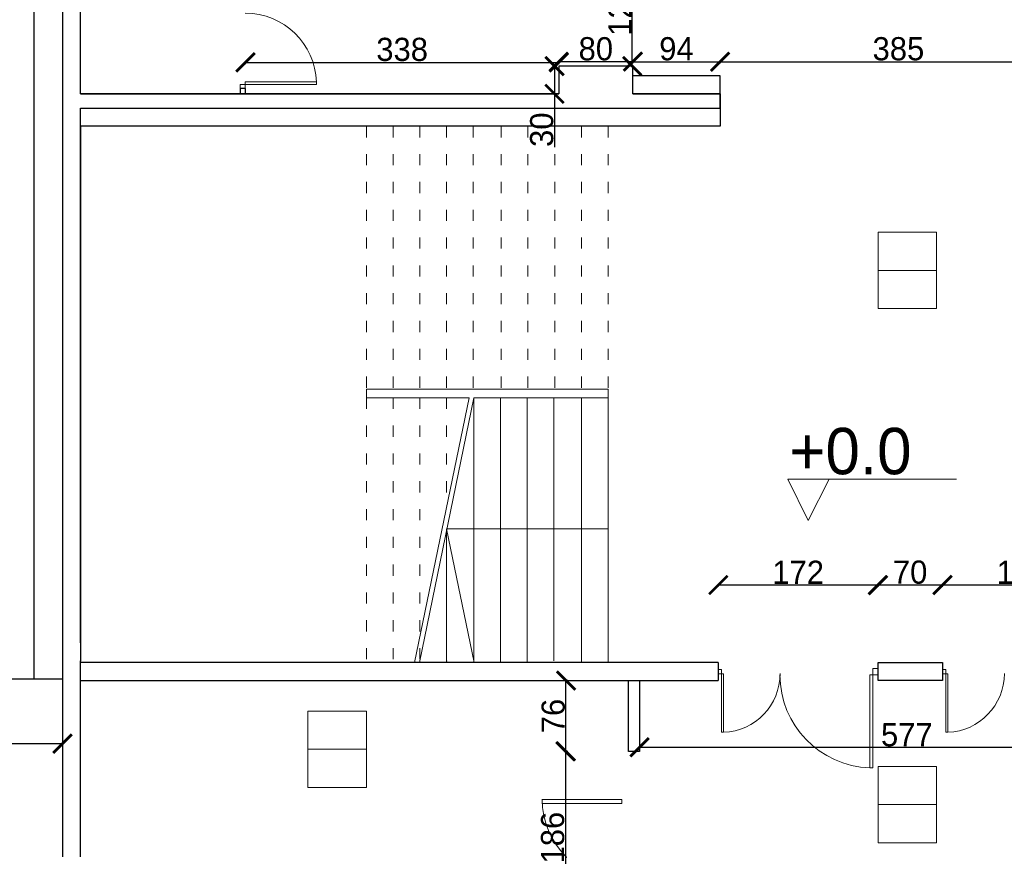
# Model space of a CAD drawing. Header units: centimetres. Extents: x -17621 to 77377, y -18613 to 66.
# Tile 8 of 173: x -13259 to -12196, y -16790 to -15895. Entities that reach past the tile are written whole.
import ezdxf

# ---------------------------------------------------------------- set-up
doc = ezdxf.new("R2010")
doc.units = ezdxf.units.CM
doc.linetypes.add('ACAD_ISO03W100', pattern=[30, 12, -18])
doc.layers.add('0-wymiarowanie rys.CAD', color=5, linetype='Continuous', lineweight=0, true_color=0x0000ff)
for name, color, linetype, lineweight in [('a_inwentaryzacja', 141, 'Continuous', 0), ('a_schody', 7, 'Continuous', 0), ('a_wymiarowanie', 211, 'Continuous', 0), ('drzwi', 2, 'Continuous', 0), ('pomieszczenia', 191, 'Continuous', 5)]:
    doc.layers.add(name, color=color, linetype=linetype, lineweight=lineweight)
for name, color, linetype in [('PDF4_A250 SCHODY', 7, 'Continuous'), ('PDF5_A710 OZNACZENIA KOMUNIKACJI', 7, 'Continuous'), ('PDF5_Text', 7, 'Continuous'), ('PDF_A050 OPIS', 7, 'Continuous'), ('PDF_A250 SCHODY', 7, 'Continuous'), ('PDF_A320 STOLARKA WEWNĘTRZNA', 7, 'Continuous')]:
    doc.layers.add(name, color=color, linetype=linetype)
doc.styles.add('PDF Century Gothic', font='GOTHIC.TTF')
doc.dimstyles.new('ISO-25', dxfattribs={"dimtxt": 25, "dimasz": 20, "dimexe": 0.6, "dimexo": 0.375, "dimtad": 1, "dimdec": 0, "dimtxsty": 'PDF Century Gothic', "dimblk": 'ARCHTICK', "dimcen": 2.5, "dimadec": 1, "dimazin": 0, "dimtfac": 1, "dimtdec": 0, "dimtmove": 0, "dimatfit": 3, "dimldrblk": 'ARCHTICK', "dimfxl": 2, "dimfxlon": 1, "dimarcsym": 0})

# ---------------------------------------------------------------- blocks, each defined once
blk = doc.blocks.new('_ArchTick')
at = {"color": 0, "linetype": 'ByBlock', "const_width": 0.15}
blk.add_lwpolyline([(-0.5, -0.5), (0.5, 0.5)], dxfattribs=at)
blk = doc.blocks.new('*D218')
at = {"layer": 'a_wymiarowanie', "color": 0, "lineweight": -2, "transparency": 16777216}
for p, q in [((-12597.6, -15823.7), (-12598.5, -15823.7)), ((-12597.9, -15944.7), (-12597.9, -15823.7)), ((-12597.6, -15944.7), (-12598.5, -15944.7))]:
    blk.add_line(p, q, dxfattribs=at)
at = {"layer": 'Defpoints', "color": 0, "transparency": 16777216}
for p in [(-12597.9, -15823.7), (-12597.2, -15823.7), (-12597.2, -15944.7)]:
    blk.add_point(p, dxfattribs=at)
at = {"layer": 'a_wymiarowanie', "color": 0, "lineweight": -2, "transparency": 16777216, "xscale": 20, "yscale": 20, "zscale": 20}
for p, rotation in [((-12597.9, -15823.7), 90), ((-12597.9, -15944.7), 270)]:
    blk.add_blockref('_ArchTick', p, dxfattribs=dict(at, rotation=rotation))
at = {"layer": 'a_wymiarowanie', "color": 0, "transparency": 16777216, "insert": (-12611.3, -15884.2), "char_height": 25, "attachment_point": 5, "rotation": 90, "style": 'PDF Century Gothic'}
blk.add_mtext('121', dxfattribs=at)
blk = doc.blocks.new('*D219')
at = {"layer": 'a_wymiarowanie', "color": 0, "lineweight": -2, "transparency": 16777216}
for p, q in [((-12677.2, -15942), (-12677.2, -15939.4)), ((-12597.2, -15940), (-12677.2, -15940)), ((-12597.2, -15942), (-12597.2, -15939.4))]:
    blk.add_line(p, q, dxfattribs=at)
at = {"layer": 'Defpoints', "color": 0, "transparency": 16777216}
for p in [(-12677.2, -15940), (-12677.2, -15944.7), (-12597.2, -15944.7)]:
    blk.add_point(p, dxfattribs=at)
at = {"layer": 'a_wymiarowanie', "color": 0, "lineweight": -2, "transparency": 16777216, "xscale": 20, "yscale": 20, "zscale": 20, "rotation": 180}
blk.add_blockref('_ArchTick', (-12677.2, -15940), dxfattribs=at)
at = {"layer": 'a_wymiarowanie', "color": 0, "lineweight": -2, "transparency": 16777216, "xscale": 20, "yscale": 20, "zscale": 20}
blk.add_blockref('_ArchTick', (-12597.2, -15940), dxfattribs=at)
at = {"layer": 'a_wymiarowanie', "color": 0, "transparency": 16777216, "insert": (-12637.2, -15926.2), "char_height": 25, "attachment_point": 5, "style": 'PDF Century Gothic'}
blk.add_mtext('80', dxfattribs=at)
blk = doc.blocks.new('*D220')
at = {"layer": 'a_wymiarowanie', "color": 0, "lineweight": -2, "transparency": 16777216}
for p, q in [((-12679.8, -15944.7), (-12682.4, -15944.7)), ((-12681.8, -15944.7), (-12681.8, -15974.7)), ((-12679.8, -15974.7), (-12682.4, -15974.7)), ((-12681.8, -15974.7), (-12681.8, -16032.2))]:
    blk.add_line(p, q, dxfattribs=at)
at = {"layer": 'Defpoints', "color": 0, "transparency": 16777216}
for p in [(-12677.2, -15944.7), (-12681.8, -15974.7), (-12677.2, -15974.7)]:
    blk.add_point(p, dxfattribs=at)
at = {"layer": 'a_wymiarowanie', "color": 0, "lineweight": -2, "transparency": 16777216, "xscale": 20, "yscale": 20, "zscale": 20}
for p, rotation in [((-12681.8, -15944.7), 90), ((-12681.8, -15974.7), 270)]:
    blk.add_blockref('_ArchTick', p, dxfattribs=dict(at, rotation=rotation))
at = {"layer": 'a_wymiarowanie', "color": 0, "transparency": 16777216, "insert": (-12695.5, -16013.4), "char_height": 25, "attachment_point": 5, "rotation": 90, "style": 'PDF Century Gothic'}
blk.add_mtext('30', dxfattribs=at)
blk = doc.blocks.new('*D221')
at = {"layer": 'a_wymiarowanie', "color": 0, "lineweight": -2, "transparency": 16777216}
for p, q in [((-13015.2, -15942.7), (-13015.2, -15940.1)), ((-13015.2, -15940.7), (-12677.2, -15940.7)), ((-12677.2, -15942.7), (-12677.2, -15940.1))]:
    blk.add_line(p, q, dxfattribs=at)
at = {"layer": 'Defpoints', "color": 0, "transparency": 16777216}
for p in [(-12677.2, -15940.7), (-13015.2, -15974.7), (-12677.2, -15974.7)]:
    blk.add_point(p, dxfattribs=at)
at = {"layer": 'a_wymiarowanie', "color": 0, "lineweight": -2, "transparency": 16777216, "xscale": 20, "yscale": 20, "zscale": 20, "rotation": 180}
blk.add_blockref('_ArchTick', (-13015.2, -15940.7), dxfattribs=at)
at = {"layer": 'a_wymiarowanie', "color": 0, "lineweight": -2, "transparency": 16777216, "xscale": 20, "yscale": 20, "zscale": 20}
blk.add_blockref('_ArchTick', (-12677.2, -15940.7), dxfattribs=at)
at = {"layer": 'a_wymiarowanie', "color": 0, "transparency": 16777216, "insert": (-12846.2, -15926.9), "char_height": 25, "attachment_point": 5, "style": 'PDF Century Gothic'}
blk.add_mtext('338', dxfattribs=at)
blk = doc.blocks.new('*D4')
at = {"layer": 'a_wymiarowanie', "color": 0, "lineweight": -2, "transparency": 16777216}
for p, q in [((-12597.2, -15942), (-12597.2, -15939.4)), ((-12597.2, -15940), (-12503.2, -15940)), ((-12503.2, -15942), (-12503.2, -15939.4))]:
    blk.add_line(p, q, dxfattribs=at)
at = {"layer": 'Defpoints', "color": 0, "transparency": 16777216}
for p in [(-12597.2, -15944.7), (-12503.2, -15940), (-12503.2, -15974.7)]:
    blk.add_point(p, dxfattribs=at)
at = {"layer": 'a_wymiarowanie', "color": 0, "lineweight": -2, "transparency": 16777216, "xscale": 20, "yscale": 20, "zscale": 20, "rotation": 180}
blk.add_blockref('_ArchTick', (-12597.2, -15940), dxfattribs=at)
at = {"layer": 'a_wymiarowanie', "color": 0, "lineweight": -2, "transparency": 16777216, "xscale": 20, "yscale": 20, "zscale": 20}
blk.add_blockref('_ArchTick', (-12503.2, -15940), dxfattribs=at)
at = {"layer": 'a_wymiarowanie', "color": 0, "transparency": 16777216, "insert": (-12550.2, -15926.2), "char_height": 25, "attachment_point": 5, "style": 'PDF Century Gothic'}
blk.add_mtext('94', dxfattribs=at)
blk = doc.blocks.new('*D5')
at = {"layer": 'a_wymiarowanie', "color": 0, "lineweight": -2, "transparency": 16777216}
for p, q in [((-12503.2, -15942), (-12503.2, -15939.4)), ((-12503.2, -15940), (-12118.1, -15940)), ((-12118.1, -15942), (-12118.1, -15939.4))]:
    blk.add_line(p, q, dxfattribs=at)
at = {"layer": 'Defpoints', "color": 0, "transparency": 16777216}
for p in [(-12118.1, -15940), (-12503.2, -15974.7), (-12118.1, -15974.7)]:
    blk.add_point(p, dxfattribs=at)
at = {"layer": 'a_wymiarowanie', "color": 0, "lineweight": -2, "transparency": 16777216, "xscale": 20, "yscale": 20, "zscale": 20, "rotation": 180}
blk.add_blockref('_ArchTick', (-12503.2, -15940), dxfattribs=at)
at = {"layer": 'a_wymiarowanie', "color": 0, "lineweight": -2, "transparency": 16777216, "xscale": 20, "yscale": 20, "zscale": 20}
blk.add_blockref('_ArchTick', (-12118.1, -15940), dxfattribs=at)
at = {"layer": 'a_wymiarowanie', "color": 0, "transparency": 16777216, "insert": (-12310.7, -15926.2), "char_height": 25, "attachment_point": 5, "style": 'PDF Century Gothic'}
blk.add_mtext('385', dxfattribs=at)
blk = doc.blocks.new('*D113')
at = {"layer": 'a_wymiarowanie', "color": 0, "lineweight": -2, "transparency": 16777216}
for p, q in [((-12263.1, -16506.6), (-12263.1, -16504)), ((-12090.7, -16504.6), (-12263.1, -16504.6)), ((-12090.7, -16506.6), (-12090.7, -16504))]:
    blk.add_line(p, q, dxfattribs=at)
at = {"layer": 'Defpoints', "color": 0, "transparency": 16777216}
for p in [(-12263.1, -16504.6), (-12263.1, -16588.3), (-12090.7, -16588.3)]:
    blk.add_point(p, dxfattribs=at)
at = {"layer": 'a_wymiarowanie', "color": 0, "lineweight": -2, "transparency": 16777216, "xscale": 20, "yscale": 20, "zscale": 20, "rotation": 180}
blk.add_blockref('_ArchTick', (-12263.1, -16504.6), dxfattribs=at)
at = {"layer": 'a_wymiarowanie', "color": 0, "lineweight": -2, "transparency": 16777216, "xscale": 20, "yscale": 20, "zscale": 20}
blk.add_blockref('_ArchTick', (-12090.7, -16504.6), dxfattribs=at)
at = {"layer": 'a_wymiarowanie', "color": 0, "transparency": 16777216, "insert": (-12176.9, -16490.8), "char_height": 25, "attachment_point": 5, "style": 'PDF Century Gothic'}
blk.add_mtext('172', dxfattribs=at)
blk = doc.blocks.new('*D114')
at = {"layer": 'a_wymiarowanie', "color": 0, "lineweight": -2, "transparency": 16777216}
for p, q in [((-12333.1, -16504.6), (-12333.1, -16504)), ((-12263.1, -16504.6), (-12333.1, -16504.6)), ((-12263.1, -16504.6), (-12263.1, -16504))]:
    blk.add_line(p, q, dxfattribs=at)
at = {"layer": 'Defpoints', "color": 0, "transparency": 16777216}
for p in [(-12333.1, -16504.6), (-12333.1, -16504.6), (-12263.1, -16504.6)]:
    blk.add_point(p, dxfattribs=at)
at = {"layer": 'a_wymiarowanie', "color": 0, "lineweight": -2, "transparency": 16777216, "xscale": 20, "yscale": 20, "zscale": 20, "rotation": 180}
blk.add_blockref('_ArchTick', (-12333.1, -16504.6), dxfattribs=at)
at = {"layer": 'a_wymiarowanie', "color": 0, "lineweight": -2, "transparency": 16777216, "xscale": 20, "yscale": 20, "zscale": 20}
blk.add_blockref('_ArchTick', (-12263.1, -16504.6), dxfattribs=at)
at = {"layer": 'a_wymiarowanie', "color": 0, "transparency": 16777216, "insert": (-12298.1, -16490.8), "char_height": 25, "attachment_point": 5, "style": 'PDF Century Gothic'}
blk.add_mtext('70', dxfattribs=at)
blk = doc.blocks.new('*D115')
at = {"layer": 'a_wymiarowanie', "color": 0, "lineweight": -2, "transparency": 16777216}
for p, q in [((-12505.1, -16506.6), (-12505.1, -16504)), ((-12332.7, -16504.6), (-12505.1, -16504.6)), ((-12332.7, -16506.6), (-12332.7, -16504))]:
    blk.add_line(p, q, dxfattribs=at)
at = {"layer": 'Defpoints', "color": 0, "transparency": 16777216}
for p in [(-12505.1, -16504.6), (-12505.1, -16588.3), (-12332.7, -16588.3)]:
    blk.add_point(p, dxfattribs=at)
at = {"layer": 'a_wymiarowanie', "color": 0, "lineweight": -2, "transparency": 16777216, "xscale": 20, "yscale": 20, "zscale": 20, "rotation": 180}
blk.add_blockref('_ArchTick', (-12505.1, -16504.6), dxfattribs=at)
at = {"layer": 'a_wymiarowanie', "color": 0, "lineweight": -2, "transparency": 16777216, "xscale": 20, "yscale": 20, "zscale": 20}
blk.add_blockref('_ArchTick', (-12332.7, -16504.6), dxfattribs=at)
at = {"layer": 'a_wymiarowanie', "color": 0, "transparency": 16777216, "insert": (-12418.9, -16490.8), "char_height": 25, "attachment_point": 5, "style": 'PDF Century Gothic'}
blk.add_mtext('172', dxfattribs=at)
blk = doc.blocks.new('*D396')
at = {"layer": 'a_wymiarowanie', "color": 0, "lineweight": -2, "transparency": 16777216}
for p, q in [((-12667.4, -16607.7), (-12670, -16607.7)), ((-12669.4, -16684), (-12669.4, -16607.7)), ((-12667.4, -16684), (-12670, -16684))]:
    blk.add_line(p, q, dxfattribs=at)
at = {"layer": 'Defpoints', "color": 0, "transparency": 16777216}
for p in [(-12669.4, -16607.7), (-12602, -16607.7), (-12602, -16684)]:
    blk.add_point(p, dxfattribs=at)
at = {"layer": 'a_wymiarowanie', "color": 0, "lineweight": -2, "transparency": 16777216, "xscale": 20, "yscale": 20, "zscale": 20}
for p, rotation in [((-12669.4, -16607.7), 90), ((-12669.4, -16684), 270)]:
    blk.add_blockref('_ArchTick', p, dxfattribs=dict(at, rotation=rotation))
at = {"layer": 'a_wymiarowanie', "color": 0, "transparency": 16777216, "insert": (-12683.1, -16645.9), "char_height": 25, "attachment_point": 5, "rotation": 90, "style": 'PDF Century Gothic'}
blk.add_mtext('76', dxfattribs=at)
blk = doc.blocks.new('*D397')
at = {"layer": 'a_wymiarowanie', "color": 0, "lineweight": -2, "transparency": 16777216}
for p, q in [((-12590.1, -16681.6), (-12590.1, -16679)), ((-12590.1, -16679.6), (-12013, -16679.6)), ((-12013, -16681.6), (-12013, -16679))]:
    blk.add_line(p, q, dxfattribs=at)
at = {"layer": 'Defpoints', "color": 0, "transparency": 16777216}
for p in [(-12013, -16679.6), (-12590.1, -16684), (-12013, -16684)]:
    blk.add_point(p, dxfattribs=at)
at = {"layer": 'a_wymiarowanie', "color": 0, "lineweight": -2, "transparency": 16777216, "xscale": 20, "yscale": 20, "zscale": 20, "rotation": 180}
blk.add_blockref('_ArchTick', (-12590.1, -16679.6), dxfattribs=at)
at = {"layer": 'a_wymiarowanie', "color": 0, "lineweight": -2, "transparency": 16777216, "xscale": 20, "yscale": 20, "zscale": 20}
blk.add_blockref('_ArchTick', (-12013, -16679.6), dxfattribs=at)
at = {"layer": 'a_wymiarowanie', "color": 0, "transparency": 16777216, "insert": (-12301.6, -16666.2), "char_height": 25, "attachment_point": 5, "style": 'PDF Century Gothic'}
blk.add_mtext('577', dxfattribs=at)
blk = doc.blocks.new('*D1023')
at = {"layer": 'a_wymiarowanie', "color": 0, "lineweight": -2, "transparency": 16777216}
for p, q in [((-12670.3, -16684), (-12669.4, -16684)), ((-12670, -16684), (-12670, -16870.3)), ((-12668, -16870.3), (-12670.6, -16870.3))]:
    blk.add_line(p, q, dxfattribs=at)
at = {"layer": 'Defpoints', "color": 0, "transparency": 16777216}
for p in [(-12670.7, -16684), (-12670, -16870.3), (-4260.9, -16870.3)]:
    blk.add_point(p, dxfattribs=at)
at = {"layer": 'a_wymiarowanie', "color": 0, "lineweight": -2, "transparency": 16777216, "xscale": 20, "yscale": 20, "zscale": 20}
for p, rotation in [((-12670, -16684), 90), ((-12670, -16870.3), 270)]:
    blk.add_blockref('_ArchTick', p, dxfattribs=dict(at, rotation=rotation))
at = {"layer": 'a_wymiarowanie', "color": 0, "transparency": 16777216, "insert": (-12683.7, -16777.1), "char_height": 25, "attachment_point": 5, "rotation": 90, "style": 'PDF Century Gothic'}
blk.add_mtext('186', dxfattribs=at)
blk = doc.blocks.new('*D1050')
at = {"layer": '0-wymiarowanie rys.CAD', "color": 0, "linetype": 'Continuous', "lineweight": -2, "transparency": 16777216}
for p, q in [((-15959.8, -16673.7), (-15959.8, -16676.3)), ((-15959.8, -16675.7), (-13212.7, -16675.7)), ((-13212.7, -16673.7), (-13212.7, -16676.3))]:
    blk.add_line(p, q, dxfattribs=at)
at = {"layer": 'Defpoints', "color": 0, "linetype": 'Continuous', "transparency": 16777216}
for p in [(-15959.8, -16560.5), (-13212.7, -16560.5), (-13212.7, -16675.7)]:
    blk.add_point(p, dxfattribs=at)
at = {"layer": '0-wymiarowanie rys.CAD', "color": 0, "linetype": 'Continuous', "lineweight": -2, "transparency": 16777216, "xscale": 20, "yscale": 20, "zscale": 20, "rotation": 180}
blk.add_blockref('_ArchTick', (-15959.8, -16675.7), dxfattribs=at)
at = {"layer": '0-wymiarowanie rys.CAD', "color": 0, "linetype": 'Continuous', "lineweight": -2, "transparency": 16777216, "xscale": 20, "yscale": 20, "zscale": 20}
blk.add_blockref('_ArchTick', (-13212.7, -16675.7), dxfattribs=at)
at = {"layer": '0-wymiarowanie rys.CAD', "color": 0, "linetype": 'Continuous', "lineweight": 0, "transparency": 16777216, "insert": (-14586.3, -16662), "char_height": 25, "attachment_point": 5, "style": 'PDF Century Gothic'}
blk.add_mtext('2747', dxfattribs=at)

msp = doc.modelspace()

# ---------------------------------------------------------------- linework, layer by layer
at = {"layer": 'a_inwentaryzacja', "lineweight": 25}
for p, q in [((-13212.7, -15352.7), (-13212.7, -16889.8)), ((-13193.3, -15974.7), (-13193.3, -15724.9)), ((-12503.2, -15955.2), (-12597.2, -15955.2)), ((-12503.2, -15990.2), (-12503.2, -15955.2)), ((-13012.9, -15974.7), (-13193.3, -15974.7)), ((-12597.2, -15974.7), (-12503.2, -15974.7)), ((-12503.2, -15974.7), (-12597.2, -15974.7)), ((-12503.2, -15974.7), (-12503.2, -16009.7)), ((-13193.3, -16566.8), (-13193.3, -15990.2)), ((-13193.3, -15990.2), (-12503.2, -15990.2)), ((-12503.2, -16009.7), (-13193.3, -16009.7)), ((-13193.3, -16009.7), (-13193.3, -16586.7)), ((-13193.3, -16870.3), (-13193.3, -16586.3)), ((-12505.1, -16588.3), (-13193.3, -16588.3)), ((-12505.1, -16588.3), (-12505.1, -16607.7)), ((-13193.3, -16607.7), (-12505.1, -16607.7))]:
    msp.add_line(p, q, dxfattribs=at)
for points in [[(-13353.3, -16605.7), (-13243.2, -16605.7), (-13243.2, -14812.5), (-13615.7, -14812.5)], [(-12677.2, -15974.7), (-13193.3, -15974.7), (-13193.3, -15736.2)], [(-12597.2, -15974.7), (-12597.2, -15944.7), (-12677.2, -15944.7), (-12677.2, -15974.7)], [(-13193.3, -15974.7), (-12677.2, -15974.7)], [(-13243.2, -16605.7), (-13212.7, -16605.7)]]:
    msp.add_lwpolyline(points, dxfattribs=at)
for points in [[(-13021.1, -15974.7), (-13015.2, -15974.7), (-13015.2, -15968.8), (-13021.1, -15968.8)], [(-12332.7, -16588.3), (-12263.1, -16588.3), (-12263.1, -16607.7), (-12332.7, -16607.7)], [(-12602, -16607.7), (-12590.1, -16607.7), (-12590.1, -16684), (-12602, -16684)]]:
    msp.add_lwpolyline(points, close=True, dxfattribs=at)
at = {"layer": 'a_schody', "linetype": 'ACAD_ISO03W100'}
for p, q in [((-12884.8, -16009.7), (-12884.8, -16293.3)), ((-12856, -16009.7), (-12856, -16293.3)), ((-12827.2, -16009.7), (-12827.2, -16293.3)), ((-12798.4, -16009.7), (-12798.4, -16293.3)), ((-12769.6, -16009.7), (-12769.6, -16293.3)), ((-12739.2, -16009.7), (-12739.2, -16293.3)), ((-12710.4, -16009.7), (-12710.4, -16293.3)), ((-12681.6, -16009.7), (-12681.6, -16293.3)), ((-12652.8, -16009.7), (-12652.8, -16293.3)), ((-12624, -16009.7), (-12624, -16293.3)), ((-12884.8, -16302.6), (-12884.8, -16588.3)), ((-12856, -16302.6), (-12856, -16588.3)), ((-12827.2, -16302.6), (-12827.2, -16588.3)), ((-12798.4, -16302.6), (-12798.4, -16421.8)), ((-12798.4, -16444), (-12798.4, -16446.5))]:
    msp.add_line(p, q, dxfattribs=at)
at = {"layer": 'drzwi'}
for points in [[(-13015.5, -15964.5), (-13015.5, -15968.8), (-13020.9, -15968.8), (-13020.9, -15964.5), (-13015.5, -15964.5), (-13015.5, -15961.9), (-12938.7, -15961.9), (-12938.7, -15964.5), (-13015.5, -15964.5)], [(-12338.2, -16601.5), (-12332.7, -16601.5), (-12332.7, -16594.5), (-12338.2, -16594.5), (-12338.2, -16601.5), (-12341.6, -16601.5), (-12341.6, -16701.7), (-12338.2, -16701.7), (-12338.2, -16601.5)], [(-12501.6, -16600.2), (-12505.1, -16600.2), (-12505.1, -16595.8), (-12501.6, -16595.8), (-12501.6, -16600.2), (-12499.5, -16600.2), (-12499.4, -16663.3), (-12501.5, -16663.4), (-12501.6, -16600.2)], [(-12259.6, -16600.2), (-12263.1, -16600.2), (-12263.1, -16595.8), (-12259.6, -16595.8), (-12259.6, -16600.2), (-12257.5, -16600.2), (-12257.4, -16663.3), (-12259.5, -16663.4), (-12259.6, -16600.2)]]:
    msp.add_lwpolyline(points, dxfattribs=at)
for centre, radius, start, end in [((-13015.3, -15964.4), 76.7, 1.8363, 90.1055), ((-12501.5, -16600.3), 63.1, 271.9483, 0.2176), ((-12338.4, -16601.7), 100.1, 179.8945, 268.1637), ((-12259.5, -16600.3), 63.1, 271.9483, 0.2176)]:
    msp.add_arc(centre, radius, start, end, dxfattribs=at)
at = {"layer": 'PDF4_A250 SCHODY', "lineweight": 5}
msp.add_line((-12798.4, -16446.5), (-12798.4, -16588.3), dxfattribs=at)
at = {"layer": 'PDF4_A250 SCHODY'}
msp.add_line((-12798.4, -16586.3), (-12798.4, -16586.7), dxfattribs=at)
at = {"layer": 'PDF5_A710 OZNACZENIA KOMUNIKACJI', "lineweight": 5}
msp.add_lwpolyline([(-12430.2, -16390.2), (-12385.4, -16390.2), (-12430.2, -16390.2), (-12408.2, -16435.1), (-12385.4, -16390.2), (-12430.2, -16390.2), (-12408.2, -16435.1), (-12385.4, -16390.2), (-12248.2, -16390.2)], dxfattribs=at)
at = {"layer": 'PDF_A050 OPIS', "lineweight": 0}
for points in [[(-12832.7, -16588.3), (-12773.9, -16302.6)], [(-12827.6, -16588.3), (-12768.8, -16302.6)], [(-12624, -16444), (-12798.4, -16444), (-12768.4, -16588.3)]]:
    msp.add_lwpolyline(points, dxfattribs=at)
at = {"layer": 'PDF_A250 SCHODY', "lineweight": 5}
for points in [[(-12773.9, -16302.6), (-12884.8, -16302.6), (-12884.8, -16293.3), (-12624, -16293.3), (-12624, -16302.6), (-12768.8, -16302.6), (-12768.8, -16588.3)], [(-12740, -16588.3), (-12740, -16302.6)], [(-12711.2, -16588.3), (-12711.2, -16302.6)], [(-12652.8, -16302.6), (-12652.8, -16588.3)], [(-12624, -16588.3), (-12624, -16302.6)], [(-12652.8, -16323), (-12652.8, -16310.3)], [(-12624, -16323), (-12624, -16310.3)], [(-12652.8, -16342.4), (-12652.8, -16329.7)], [(-12624, -16342.4), (-12624, -16329.7)], [(-12652.8, -16361.1), (-12652.8, -16348.4)], [(-12624, -16361.1), (-12624, -16348.4)], [(-12652.8, -16380.5), (-12652.8, -16367.8)], [(-12624, -16380.5), (-12624, -16367.8)], [(-12652.8, -16399.2), (-12652.8, -16386.5)], [(-12624, -16399.2), (-12624, -16386.5)], [(-12652.8, -16418.6), (-12652.8, -16405.9)], [(-12624, -16418.6), (-12624, -16405.9)], [(-12652.8, -16437.3), (-12652.8, -16424.6)], [(-12624, -16437.3), (-12624, -16424.6)], [(-12652.8, -16456.7), (-12652.8, -16444)], [(-12652.8, -16475.4), (-12652.8, -16462.7)], [(-12652.8, -16494.8), (-12652.8, -16482.1)], [(-12652.8, -16513.5), (-12652.8, -16500.8)], [(-12652.8, -16532.9), (-12652.8, -16520.2)]]:
    msp.add_lwpolyline(points, dxfattribs=at)
msp.add_lwpolyline([(-12682.4, -16586.3), (-12682.4, -16302.6)], close=True, dxfattribs=at)
at = {"layer": 'PDF_A320 STOLARKA WEWNĘTRZNA', "lineweight": 5}
msp.add_lwpolyline([(-12695.4, -16736.1), (-12609.1, -16736.1), (-12609.1, -16740.4), (-12695.4, -16740.4)], dxfattribs=at)
msp.add_arc((-12608.4, -16735.7), 86.8, 180, 270, dxfattribs=at)
at = {"layer": 'pomieszczenia'}
for p, q in [((-12332.6, -16165.1), (-12269.6, -16165.1)), ((-12947.9, -16681.8), (-12884.8, -16681.8)), ((-12332.6, -16741.4), (-12269.6, -16741.4))]:
    msp.add_line(p, q, dxfattribs=at)
for points in [[(-12332.6, -16123.9), (-12269.6, -16123.9), (-12269.6, -16206.3), (-12332.6, -16206.3)], [(-12947.9, -16640.6), (-12884.8, -16640.6), (-12884.8, -16723), (-12947.9, -16723)], [(-12332.6, -16700.2), (-12269.6, -16700.2), (-12269.6, -16782.6), (-12332.6, -16782.6)]]:
    msp.add_lwpolyline(points, close=True, dxfattribs=at)

# ---------------------------------------------------------------- texts
at = {"layer": 'PDF5_Text', "insert": (-12428.5, -16360.4), "char_height": 50, "attachment_point": 4, "style": 'PDF Century Gothic'}
msp.add_mtext('+0.0', dxfattribs=at)

# ---------------------------------------------------------------- dimensions: what is measured, and where the dimension line sits
at = {"layer": '0-wymiarowanie rys.CAD', "linetype": 'Continuous', "lineweight": 0}
dim = msp.add_linear_dim(base=(-13212.7, -16675.7), p1=(-15959.8, -16560.5), p2=(-13212.7, -16560.5), dimstyle='ISO-25', dxfattribs=at)
dim.commit()
dim.dimension.update_dxf_attribs({"geometry": '*D1050', "text_midpoint": (-14586.3, -16662)})
at = {"layer": 'a_wymiarowanie'}
for base, p1, p2, picture, middle in [((-12597.9, -15823.7), (-12597.2, -15944.7), (-12597.2, -15823.7), '*D218', (-12611.3, -15884.2)), ((-12681.8, -15974.7), (-12677.2, -15944.7), (-12677.2, -15974.7), '*D220', (-12695.5, -16013.4)), ((-12669.4, -16607.7), (-12602, -16684), (-12602, -16607.7), '*D396', (-12683.1, -16645.9)), ((-12670, -16870.3), (-12670.7, -16684), (-4260.9, -16870.3), '*D1023', (-12683.7, -16777.1))]:
    dim = msp.add_linear_dim(base=base, p1=p1, p2=p2, angle=90, dimstyle='ISO-25', dxfattribs=at)
    dim.commit()
    dim.dimension.update_dxf_attribs({"geometry": picture, "text_midpoint": middle})
for base, p1, p2, picture, middle in [((-12677.2, -15940.7), (-13015.2, -15974.7), (-12677.2, -15974.7), '*D221', (-12846.2, -15926.9)), ((-12677.2, -15940), (-12597.2, -15944.7), (-12677.2, -15944.7), '*D219', (-12637.2, -15926.2)), ((-12505.1, -16504.6), (-12332.7, -16588.3), (-12505.1, -16588.3), '*D115', (-12418.9, -16490.8)), ((-12333.1, -16504.6), (-12263.1, -16504.6), (-12333.1, -16504.6), '*D114', (-12298.1, -16490.8)), ((-12263.1, -16504.6), (-12090.7, -16588.3), (-12263.1, -16588.3), '*D113', (-12176.9, -16490.8)), ((-12013, -16679.6), (-12590.1, -16684), (-12013, -16684), '*D397', (-12301.6, -16666.2))]:
    dim = msp.add_linear_dim(base=base, p1=p1, p2=p2, dimstyle='ISO-25', dxfattribs=at)
    dim.commit()
    dim.dimension.update_dxf_attribs({"geometry": picture, "text_midpoint": middle})
dim = msp.add_linear_dim(base=(-12503.2, -15940), p1=(-12597.2, -15944.7), p2=(-12503.2, -15974.7), dimstyle='ISO-25', override={"dimtmove": 1}, dxfattribs=at)
dim.commit()
dim.dimension.update_dxf_attribs({"geometry": '*D4', "text_midpoint": (-12550.2, -15926.2)})
dim = msp.add_linear_dim(base=(-12118.1, -15940), p1=(-12503.2, -15974.7), p2=(-12118.1, -15974.7), text='385', dimstyle='ISO-25', override={"dimtmove": 1}, dxfattribs=at)
dim.commit()
dim.dimension.update_dxf_attribs({"geometry": '*D5', "text_midpoint": (-12310.7, -15926.2)})

doc.saveas('drawing.dxf')
